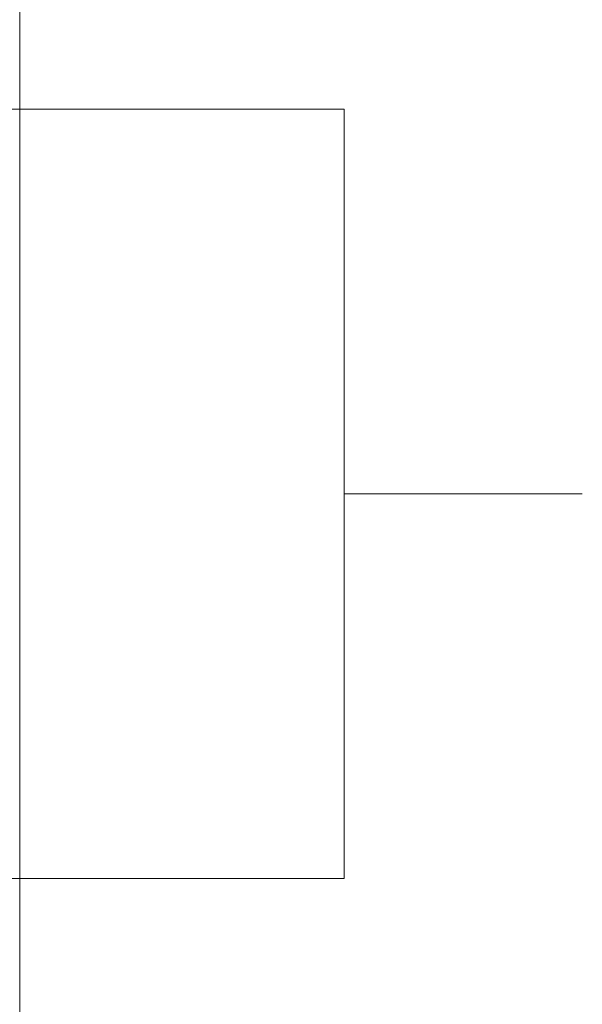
# Model space of a CAD drawing. Extents: x -720 to 300, y 62 to 1162.
# Tile 233 of 256: x 243.65 to 245.12, y 777.98 to 780.54. Entities that reach past the tile are written whole.
import ezdxf

# ---------------------------------------------------------------- set-up
doc = ezdxf.new("R2010")
doc.units = 0
doc.layers.get('0').update_dxf_attribs({"lineweight": 13})
doc.layers.add('E_Detail_Linie_Text_Bem', color=7, linetype='Continuous', lineweight=13)

# ---------------------------------------------------------------- blocks, each defined once
blk = doc.blocks.new('Referenz-A06G93Y48I')
at = {"layer": 'E_Detail_Linie_Text_Bem', "linetype": 'Continuous', "ltscale": 0.13}
blk.add_line((243.6519, 802.3064), (243.6519, 762.3064), dxfattribs=at)
at = {"layer": 'E_Detail_Linie_Text_Bem', "color": 0, "linetype": 'Continuous', "ltscale": 0.13}
for p, q in [((241.5578, 780.3064), (244.4957, 780.3064)), ((244.4957, 778.3064), (244.4957, 780.3064)), ((244.4957, 779.3064), (245.1152, 779.3064)), ((241.5578, 778.3064), (244.4957, 778.3064))]:
    blk.add_line(p, q, dxfattribs=at)

msp = doc.modelspace()

# ---------------------------------------------------------------- block references
at = {"color": 8, "lineweight": 25, "ltscale": 0.25, "true_color": 0x808080}
msp.add_blockref('Referenz-A06G93Y48I', (0, 0), dxfattribs=at)

doc.saveas('drawing.dxf')
